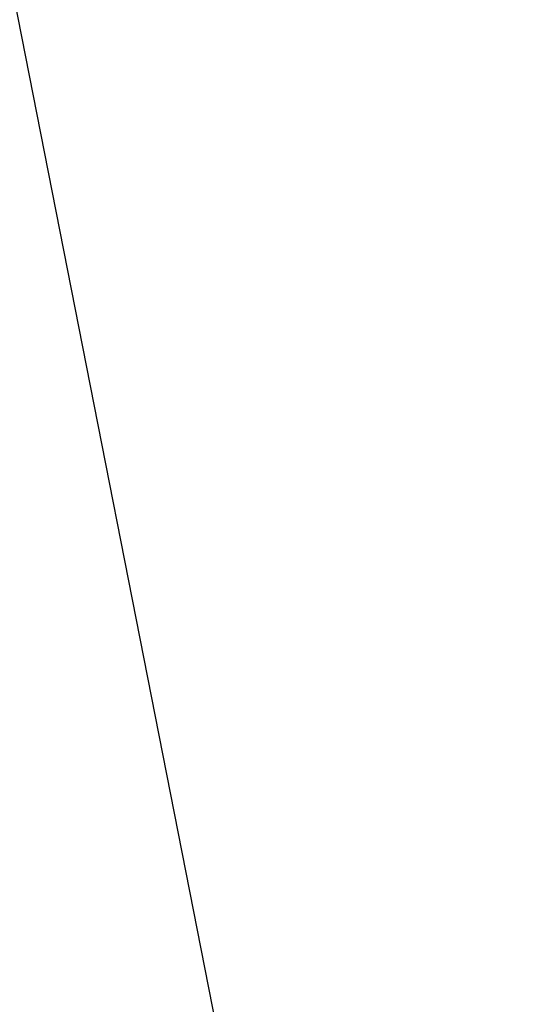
# Model space of a CAD drawing. Extents: x 0.3 to 17.2, y 0.3 to 17.2.
# Tile 240 of 256: x 1.7427 to 1.8422, y 7.4256 to 7.6166. Entities that reach past the tile are written whole.
import ezdxf

# ---------------------------------------------------------------- set-up
doc = ezdxf.new("R2010")
doc.units = 0
doc.header["$MEASUREMENT"] = 0
doc.layers.get('0').update_dxf_attribs({"linetype": 'CONTINUOUS'})

# ---------------------------------------------------------------- blocks, each defined once
blk = doc.blocks.new('LUXORE_PLAFON_STL_1')
at = {"color": 0}
for p, q in [((1.87542, 6.94004, 0), (1.7072, 7.79618, 0)), ((1.87542, 6.94004, -1.37795), (1.7072, 7.79618, -1.37795)), ((1.87542, 6.94004, 0), (1.7072, 7.79618, 0)), ((1.87542, 6.94004, -1.37795), (1.7072, 7.79618, -1.37795))]:
    blk.add_line(p, q, dxfattribs=at)
mesh = blk.add_polyface(dxfattribs=at)
corners = [(1.66817, 7.79099, 0), (1.83733, 6.93008, -1.37795), (1.83733, 6.93008, 0), (1.66817, 7.79099, -1.37795)]
mesh.append_faces([[corners[k] for k in face] for face in [(0, 1, 2), (1, 0, 3)]], dxfattribs={"vtx0": -1, "color": 0})

msp = doc.modelspace()

# ---------------------------------------------------------------- block references
at = {"color": 0}
msp.add_blockref('LUXORE_PLAFON_STL_1', (0, 0), dxfattribs=at)

doc.saveas('drawing.dxf')
